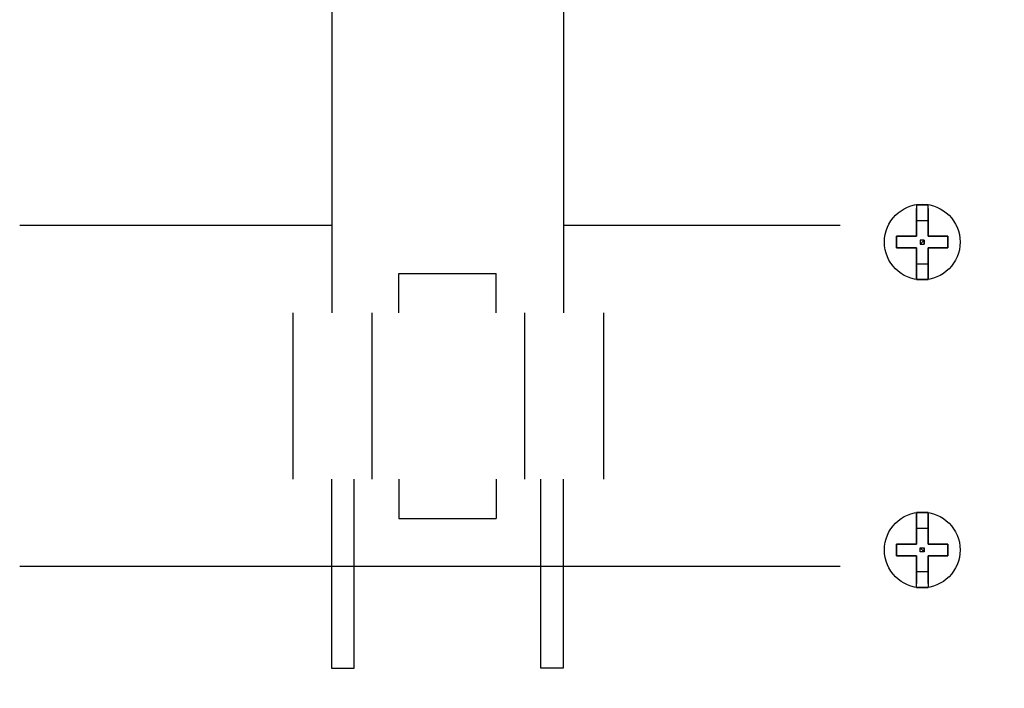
# Model space of a CAD drawing. Header units: centimetres. Extents: x -4250 to -484, y 169 to 6592.
# Tile 82 of 178: x -1099 to -1090, y 3117 to 3123. Entities that reach past the tile are written whole.
import ezdxf

# ---------------------------------------------------------------- set-up
doc = ezdxf.new("R2010")
doc.units = ezdxf.units.CM
doc.layers.add('-APP_FRONTALI', color=7, linetype='Continuous')
doc.layers.add('1', color=7, linetype='Continuous')

# ---------------------------------------------------------------- blocks, each defined once
blk = doc.blocks.new('239394_1141193553')
at = {"layer": '-APP_FRONTALI', "color": 0}
for p, q in [((2.8572, 9.8962), (2.8572, 14.6273)), ((4.9743, 9.8962), (4.9743, 14.6273)), ((8.1962, 10.886), (8.1962, 10.8505)), ((8.3038, 10.8505), (8.3038, 10.886)), ((8.1962, 10.742), (8.3038, 10.742)), ((2.8572, 10.6964), (0, 10.6964)), ((7.5, 10.6964), (4.9743, 10.6964)), ((8.1962, 10.3456), (8.3038, 10.3456)), ((3.4648, 9.8962), (3.4648, 10.2583)), ((3.4648, 10.2583), (4.3549, 10.2583)), ((4.3549, 9.8962), (4.3549, 10.2583)), ((2.4959, 9.8962), (2.4959, 8.3786)), ((3.2185, 9.8962), (3.2185, 8.3786)), ((4.613, 9.8962), (4.613, 8.3786)), ((5.3356, 9.8962), (5.3356, 8.3786)), ((2.8507, 8.3786), (2.8507, 6.6488)), ((3.0575, 6.6488), (3.0575, 8.3786)), ((3.4648, 8.3786), (3.4648, 8.0165)), ((4.3549, 8.3786), (4.3549, 8.0165)), ((4.7622, 6.6488), (4.7622, 8.3786)), ((4.969, 8.3786), (4.969, 6.6488)), ((3.4648, 8.0165), (4.3549, 8.0165)), ((8.1962, 7.9291), (8.3038, 7.9291)), ((7.5, 7.5783), (0, 7.5783)), ((8.1962, 7.5328), (8.3038, 7.5328)), ((8.1962, 7.3888), (8.1962, 7.4243)), ((8.3038, 7.4243), (8.3038, 7.3888)), ((2.8507, 6.6488), (3.0575, 6.6488)), ((4.969, 6.6488), (4.7622, 6.6488))]:
    blk.add_line(p, q, dxfattribs=at)
at = {"layer": '-APP_FRONTALI', "color": 0, "linetype": 'Continuous'}
for p, q in [((8.1962, 10.886), (8.2318, 10.886)), ((8.2318, 10.886), (8.1962, 10.886)), ((8.1962, 10.886), (8.1962, 10.886)), ((8.1962, 10.8505), (8.1962, 10.5981)), ((8.1962, 10.5981), (8.1962, 10.8505)), ((8.1962, 10.8505), (8.1962, 10.8505)), ((8.1962, 10.8505), (8.1962, 10.8505)), ((8.1962, 10.5981), (8.1962, 10.8505)), ((8.1962, 10.8505), (8.1962, 10.8505)), ((8.1962, 10.8505), (8.1962, 10.5981)), ((8.1962, 10.5981), (8.1962, 10.8505)), ((8.1962, 10.8505), (8.1962, 10.8505)), ((8.1962, 10.8505), (8.1962, 10.5981)), ((8.1962, 10.5981), (8.1962, 10.8505)), ((8.1962, 10.8505), (8.1962, 10.5981)), ((8.2318, 10.886), (8.2318, 10.886)), ((8.2318, 10.886), (8.2682, 10.886)), ((8.2682, 10.886), (8.2318, 10.886)), ((8.2318, 10.886), (8.2318, 10.886)), ((8.2682, 10.886), (8.2682, 10.886)), ((8.2682, 10.886), (8.3038, 10.886)), ((8.3038, 10.886), (8.2682, 10.886)), ((8.2682, 10.886), (8.2682, 10.886)), ((8.3038, 10.886), (8.3038, 10.886)), ((8.3038, 10.8505), (8.3038, 10.5981)), ((8.3038, 10.5981), (8.3038, 10.8505)), ((8.3038, 10.8505), (8.3038, 10.8505)), ((8.3038, 10.8505), (8.3038, 10.8505)), ((8.3038, 10.5981), (8.3038, 10.8505)), ((8.3038, 10.8505), (8.3038, 10.8505)), ((8.3038, 10.8505), (8.3038, 10.5981)), ((8.3038, 10.5981), (8.3038, 10.8505)), ((8.3038, 10.8505), (8.3038, 10.8505)), ((8.3038, 10.8505), (8.3038, 10.5981)), ((8.3038, 10.5981), (8.3038, 10.8505)), ((8.3038, 10.8505), (8.3038, 10.5981)), ((8.0158, 10.4905), (8.0158, 10.5981)), ((8.0158, 10.5981), (8.0158, 10.5981)), ((8.0158, 10.5981), (8.0158, 10.4905)), ((8.0158, 10.5981), (8.0158, 10.4905)), ((8.0158, 10.4905), (8.0158, 10.5981)), ((8.0158, 10.5981), (8.0158, 10.5981)), ((8.0158, 10.5981), (8.0158, 10.4905)), ((8.0158, 10.4905), (8.0158, 10.5981)), ((8.0158, 10.5981), (8.0158, 10.5981)), ((8.0158, 10.5981), (8.0158, 10.5981)), ((8.0158, 10.5981), (8.0158, 10.4905)), ((8.0158, 10.4905), (8.0158, 10.5981)), ((8.0158, 10.5981), (8.0158, 10.5981)), ((8.1962, 10.5981), (8.0158, 10.5981)), ((8.0158, 10.5981), (8.0158, 10.5981)), ((8.0158, 10.5981), (8.1962, 10.5981)), ((8.0158, 10.5981), (8.1962, 10.5981)), ((8.1962, 10.5981), (8.0158, 10.5981)), ((8.0158, 10.5981), (8.0158, 10.5981)), ((8.0158, 10.5981), (8.1962, 10.5981)), ((8.1962, 10.5981), (8.0158, 10.5981)), ((8.0158, 10.5981), (8.0158, 10.5981)), ((8.0158, 10.5981), (8.0158, 10.5981)), ((8.0158, 10.5981), (8.1962, 10.5981)), ((8.1962, 10.5981), (8.0158, 10.5981)), ((8.0158, 10.5981), (8.0158, 10.5981)), ((8.1962, 10.5981), (8.1962, 10.5981)), ((8.1962, 10.5981), (8.1962, 10.5981)), ((8.1962, 10.5981), (8.1962, 10.5981)), ((8.1962, 10.5981), (8.1962, 10.5981)), ((8.1962, 10.5981), (8.1962, 10.5981)), ((8.1962, 10.5981), (8.1962, 10.5981)), ((8.1962, 10.5981), (8.1962, 10.5981)), ((8.1962, 10.5981), (8.1962, 10.5981)), ((8.1962, 10.5981), (8.1962, 10.5981)), ((8.2682, 10.5625), (8.2318, 10.5625)), ((8.2318, 10.5625), (8.2318, 10.5261)), ((8.2682, 10.5625), (8.2318, 10.5261)), ((8.2682, 10.5625), (8.2318, 10.5625)), ((8.2318, 10.5625), (8.2318, 10.5261)), ((8.2318, 10.5261), (8.2682, 10.5625)), ((8.2682, 10.5261), (8.2682, 10.5625)), ((8.2682, 10.5625), (8.2682, 10.5261)), ((8.2682, 10.5261), (8.2682, 10.5625)), ((8.2682, 10.5625), (8.2682, 10.5625)), ((8.2682, 10.5261), (8.2682, 10.5625)), ((8.2682, 10.5625), (8.2682, 10.5625)), ((8.2682, 10.5625), (8.2682, 10.5625)), ((8.3038, 10.5981), (8.3038, 10.5981)), ((8.3038, 10.5981), (8.3038, 10.5981)), ((8.3038, 10.5981), (8.3038, 10.5981)), ((8.3038, 10.5981), (8.3038, 10.5981)), ((8.3038, 10.5981), (8.3038, 10.5981)), ((8.4842, 10.5981), (8.3038, 10.5981)), ((8.3038, 10.5981), (8.3038, 10.5981)), ((8.3038, 10.5981), (8.4842, 10.5981)), ((8.3038, 10.5981), (8.4842, 10.5981)), ((8.4842, 10.5981), (8.3038, 10.5981)), ((8.3038, 10.5981), (8.3038, 10.5981)), ((8.3038, 10.5981), (8.4842, 10.5981)), ((8.4842, 10.5981), (8.3038, 10.5981)), ((8.3038, 10.5981), (8.3038, 10.5981)), ((8.3038, 10.5981), (8.3038, 10.5981)), ((8.3038, 10.5981), (8.4842, 10.5981)), ((8.4842, 10.5981), (8.3038, 10.5981)), ((8.3038, 10.5981), (8.3038, 10.5981)), ((8.4842, 10.4905), (8.4842, 10.5981)), ((8.4842, 10.5981), (8.4842, 10.5981)), ((8.4842, 10.5981), (8.4842, 10.4905)), ((8.4842, 10.5981), (8.4842, 10.4905)), ((8.4842, 10.4905), (8.4842, 10.5981)), ((8.4842, 10.5981), (8.4842, 10.5981)), ((8.4842, 10.5981), (8.4842, 10.4905)), ((8.4842, 10.4905), (8.4842, 10.5981)), ((8.4842, 10.5981), (8.4842, 10.5981)), ((8.4842, 10.5981), (8.4842, 10.5981)), ((8.4842, 10.5981), (8.4842, 10.4905)), ((8.4842, 10.4905), (8.4842, 10.5981)), ((8.4842, 10.5981), (8.4842, 10.5981)), ((8.4842, 10.5981), (8.4842, 10.5981)), ((8.4842, 10.5981), (8.4842, 10.5981)), ((8.4842, 10.5981), (8.4842, 10.5981)), ((8.4842, 10.5981), (8.4842, 10.5981)), ((8.1962, 10.4905), (8.0158, 10.4905)), ((8.0158, 10.4905), (8.0158, 10.4905)), ((8.0158, 10.4905), (8.1962, 10.4905)), ((8.0158, 10.4905), (8.1962, 10.4905)), ((8.1962, 10.4905), (8.0158, 10.4905)), ((8.0158, 10.4905), (8.0158, 10.4905)), ((8.0158, 10.4905), (8.1962, 10.4905)), ((8.1962, 10.4905), (8.0158, 10.4905)), ((8.0158, 10.4905), (8.0158, 10.4905)), ((8.0158, 10.4905), (8.0158, 10.4905)), ((8.0158, 10.4905), (8.1962, 10.4905)), ((8.1962, 10.4905), (8.0158, 10.4905)), ((8.0158, 10.4905), (8.0158, 10.4905)), ((8.0158, 10.4905), (8.0158, 10.4905)), ((8.0158, 10.4905), (8.0158, 10.4905)), ((8.0158, 10.4905), (8.0158, 10.4905)), ((8.0158, 10.4905), (8.0158, 10.4905)), ((8.1962, 10.4905), (8.1962, 10.4905)), ((8.1962, 10.4905), (8.1962, 10.4905)), ((8.1962, 10.4905), (8.1962, 10.4905)), ((8.1962, 10.4905), (8.1962, 10.4905)), ((8.1962, 10.4905), (8.1962, 10.2381)), ((8.1962, 10.2381), (8.1962, 10.4905)), ((8.1962, 10.4905), (8.1962, 10.4905)), ((8.1962, 10.4905), (8.1962, 10.4905)), ((8.1962, 10.2381), (8.1962, 10.4905)), ((8.1962, 10.4905), (8.1962, 10.4905)), ((8.1962, 10.4905), (8.1962, 10.2381)), ((8.1962, 10.2381), (8.1962, 10.4905)), ((8.1962, 10.4905), (8.1962, 10.4905)), ((8.1962, 10.4905), (8.1962, 10.2381)), ((8.1962, 10.2381), (8.1962, 10.4905)), ((8.1962, 10.4905), (8.1962, 10.2381)), ((8.2318, 10.5261), (8.2682, 10.5261)), ((8.2318, 10.5261), (8.2682, 10.5261)), ((8.2682, 10.5261), (8.2682, 10.5261)), ((8.2682, 10.5261), (8.2682, 10.5261)), ((8.3038, 10.4905), (8.3038, 10.2381)), ((8.3038, 10.2381), (8.3038, 10.4905)), ((8.3038, 10.4905), (8.3038, 10.4905)), ((8.3038, 10.4905), (8.3038, 10.4905)), ((8.3038, 10.2381), (8.3038, 10.4905)), ((8.3038, 10.4905), (8.3038, 10.4905)), ((8.3038, 10.4905), (8.3038, 10.2381)), ((8.3038, 10.2381), (8.3038, 10.4905)), ((8.3038, 10.4905), (8.3038, 10.4905)), ((8.3038, 10.4905), (8.3038, 10.2381)), ((8.3038, 10.2381), (8.3038, 10.4905)), ((8.3038, 10.4905), (8.3038, 10.2381)), ((8.4842, 10.4905), (8.3038, 10.4905)), ((8.3038, 10.4905), (8.3038, 10.4905)), ((8.3038, 10.4905), (8.4842, 10.4905)), ((8.3038, 10.4905), (8.4842, 10.4905)), ((8.4842, 10.4905), (8.3038, 10.4905)), ((8.3038, 10.4905), (8.3038, 10.4905)), ((8.3038, 10.4905), (8.4842, 10.4905)), ((8.4842, 10.4905), (8.3038, 10.4905)), ((8.3038, 10.4905), (8.3038, 10.4905)), ((8.3038, 10.4905), (8.3038, 10.4905)), ((8.3038, 10.4905), (8.4842, 10.4905)), ((8.4842, 10.4905), (8.3038, 10.4905)), ((8.3038, 10.4905), (8.3038, 10.4905)), ((8.4842, 10.4905), (8.4842, 10.4905)), ((8.4842, 10.4905), (8.4842, 10.4905)), ((8.4842, 10.4905), (8.4842, 10.4905)), ((8.4842, 10.4905), (8.4842, 10.4905)), ((8.4842, 10.4905), (8.4842, 10.4905)), ((8.4842, 10.4905), (8.4842, 10.4905)), ((8.4842, 10.4905), (8.4842, 10.4905)), ((8.4842, 10.4905), (8.4842, 10.4905)), ((8.1962, 10.2381), (8.1962, 10.2017)), ((8.1962, 10.2017), (8.1962, 10.2381)), ((8.1962, 10.2381), (8.1962, 10.2381)), ((8.1962, 10.2381), (8.1962, 10.2381)), ((8.1962, 10.2017), (8.1962, 10.2381)), ((8.1962, 10.2381), (8.1962, 10.2381)), ((8.1962, 10.2381), (8.1962, 10.2017)), ((8.1962, 10.2017), (8.1962, 10.2381)), ((8.1962, 10.2381), (8.1962, 10.2381)), ((8.1962, 10.2381), (8.1962, 10.2017)), ((8.1962, 10.2017), (8.1962, 10.2381)), ((8.1962, 10.2381), (8.1962, 10.2017)), ((8.1962, 10.2381), (8.1962, 10.2381)), ((8.1962, 10.2381), (8.1962, 10.2381)), ((8.1962, 10.2381), (8.1962, 10.2381)), ((8.1962, 10.2381), (8.1962, 10.2381)), ((8.1962, 10.2381), (8.1962, 10.2381)), ((8.1962, 10.2017), (8.2318, 10.2017)), ((8.2318, 10.2017), (8.1962, 10.2017)), ((8.1962, 10.2017), (8.1962, 10.2017)), ((8.1962, 10.2017), (8.1962, 10.2017)), ((8.2318, 10.2017), (8.1962, 10.2017)), ((8.1962, 10.2017), (8.1962, 10.2017)), ((8.1962, 10.2017), (8.2318, 10.2017)), ((8.2318, 10.2017), (8.1962, 10.2017)), ((8.1962, 10.2017), (8.1962, 10.2017)), ((8.1962, 10.2017), (8.2318, 10.2017)), ((8.2318, 10.2017), (8.1962, 10.2017)), ((8.1962, 10.2017), (8.2318, 10.2017)), ((8.1962, 10.2017), (8.1962, 10.2017)), ((8.1962, 10.2017), (8.1962, 10.2017)), ((8.1962, 10.2017), (8.1962, 10.2017)), ((8.1962, 10.2017), (8.1962, 10.2017)), ((8.1962, 10.2017), (8.1962, 10.2017)), ((8.2318, 10.2017), (8.2682, 10.2017)), ((8.2682, 10.2017), (8.2318, 10.2017)), ((8.2318, 10.2017), (8.2318, 10.2017)), ((8.2318, 10.2017), (8.2318, 10.2017)), ((8.2682, 10.2017), (8.2318, 10.2017)), ((8.2318, 10.2017), (8.2318, 10.2017)), ((8.2318, 10.2017), (8.2682, 10.2017)), ((8.2682, 10.2017), (8.2318, 10.2017)), ((8.2318, 10.2017), (8.2318, 10.2017)), ((8.2318, 10.2017), (8.2682, 10.2017)), ((8.2682, 10.2017), (8.2318, 10.2017)), ((8.2318, 10.2017), (8.2682, 10.2017)), ((8.2318, 10.2017), (8.2318, 10.2017)), ((8.2318, 10.2017), (8.2318, 10.2017)), ((8.2318, 10.2017), (8.2318, 10.2017)), ((8.2318, 10.2017), (8.2318, 10.2017)), ((8.2318, 10.2017), (8.2318, 10.2017)), ((8.2682, 10.2017), (8.3038, 10.2017)), ((8.3038, 10.2017), (8.2682, 10.2017)), ((8.2682, 10.2017), (8.2682, 10.2017)), ((8.2682, 10.2017), (8.2682, 10.2017)), ((8.3038, 10.2017), (8.2682, 10.2017)), ((8.2682, 10.2017), (8.2682, 10.2017)), ((8.2682, 10.2017), (8.3038, 10.2017)), ((8.3038, 10.2017), (8.2682, 10.2017)), ((8.2682, 10.2017), (8.2682, 10.2017)), ((8.2682, 10.2017), (8.3038, 10.2017)), ((8.3038, 10.2017), (8.2682, 10.2017)), ((8.2682, 10.2017), (8.3038, 10.2017)), ((8.2682, 10.2017), (8.2682, 10.2017)), ((8.2682, 10.2017), (8.2682, 10.2017)), ((8.2682, 10.2017), (8.2682, 10.2017)), ((8.2682, 10.2017), (8.2682, 10.2017)), ((8.2682, 10.2017), (8.2682, 10.2017)), ((8.3038, 10.2017), (8.3038, 10.2381)), ((8.3038, 10.2381), (8.3038, 10.2381)), ((8.3038, 10.2381), (8.3038, 10.2017)), ((8.3038, 10.2381), (8.3038, 10.2017)), ((8.3038, 10.2017), (8.3038, 10.2381)), ((8.3038, 10.2381), (8.3038, 10.2381)), ((8.3038, 10.2381), (8.3038, 10.2017)), ((8.3038, 10.2017), (8.3038, 10.2381)), ((8.3038, 10.2381), (8.3038, 10.2381)), ((8.3038, 10.2381), (8.3038, 10.2381)), ((8.3038, 10.2381), (8.3038, 10.2017)), ((8.3038, 10.2017), (8.3038, 10.2381)), ((8.3038, 10.2381), (8.3038, 10.2381)), ((8.3038, 10.2381), (8.3038, 10.2381)), ((8.3038, 10.2381), (8.3038, 10.2381)), ((8.3038, 10.2381), (8.3038, 10.2381)), ((8.3038, 10.2381), (8.3038, 10.2381)), ((8.3038, 10.2381), (8.3038, 10.2381)), ((8.3038, 10.2017), (8.3038, 10.2017)), ((8.3038, 10.2017), (8.3038, 10.2017)), ((8.3038, 10.2017), (8.3038, 10.2017)), ((8.3038, 10.2017), (8.3038, 10.2017)), ((8.3038, 10.2017), (8.3038, 10.2017)), ((8.3038, 10.2017), (8.3038, 10.2017)), ((8.3038, 10.2017), (8.3038, 10.2017)), ((8.3038, 10.2017), (8.3038, 10.2017)), ((8.3038, 10.2017), (8.3038, 10.2017)), ((8.1962, 8.0731), (8.2318, 8.0731)), ((8.2318, 8.0731), (8.1962, 8.0731)), ((8.1962, 8.0731), (8.1962, 8.0731)), ((8.1962, 8.0731), (8.1962, 8.0731)), ((8.2318, 8.0731), (8.1962, 8.0731)), ((8.1962, 8.0731), (8.1962, 8.0731)), ((8.1962, 8.0731), (8.2318, 8.0731)), ((8.2318, 8.0731), (8.1962, 8.0731)), ((8.1962, 8.0731), (8.1962, 8.0731)), ((8.1962, 8.0731), (8.2318, 8.0731)), ((8.2318, 8.0731), (8.1962, 8.0731)), ((8.1962, 8.0731), (8.2318, 8.0731)), ((8.1962, 8.0367), (8.1962, 8.0731)), ((8.1962, 8.0731), (8.1962, 8.0731)), ((8.1962, 8.0731), (8.1962, 8.0367)), ((8.1962, 8.0731), (8.1962, 8.0367)), ((8.1962, 8.0367), (8.1962, 8.0731)), ((8.1962, 8.0731), (8.1962, 8.0731)), ((8.1962, 8.0731), (8.1962, 8.0367)), ((8.1962, 8.0367), (8.1962, 8.0731)), ((8.1962, 8.0731), (8.1962, 8.0731)), ((8.1962, 8.0731), (8.1962, 8.0731)), ((8.1962, 8.0731), (8.1962, 8.0367)), ((8.1962, 8.0367), (8.1962, 8.0731)), ((8.1962, 8.0731), (8.1962, 8.0731)), ((8.1962, 8.0367), (8.1962, 8.0367)), ((8.1962, 8.0367), (8.1962, 8.0367)), ((8.1962, 8.0367), (8.1962, 8.0367)), ((8.1962, 8.0367), (8.1962, 8.0367)), ((8.1962, 7.7843), (8.1962, 8.0367)), ((8.1962, 8.0367), (8.1962, 8.0367)), ((8.1962, 8.0367), (8.1962, 7.7843)), ((8.1962, 8.0367), (8.1962, 7.7843)), ((8.1962, 7.7843), (8.1962, 8.0367)), ((8.1962, 8.0367), (8.1962, 8.0367)), ((8.1962, 8.0367), (8.1962, 7.7843)), ((8.1962, 7.7843), (8.1962, 8.0367)), ((8.1962, 8.0367), (8.1962, 8.0367)), ((8.1962, 8.0367), (8.1962, 8.0367)), ((8.1962, 8.0367), (8.1962, 7.7843)), ((8.1962, 7.7843), (8.1962, 8.0367)), ((8.1962, 8.0367), (8.1962, 8.0367)), ((8.2318, 8.0731), (8.2682, 8.0731)), ((8.2682, 8.0731), (8.2318, 8.0731)), ((8.2318, 8.0731), (8.2318, 8.0731)), ((8.2318, 8.0731), (8.2318, 8.0731)), ((8.2682, 8.0731), (8.2318, 8.0731)), ((8.2318, 8.0731), (8.2318, 8.0731)), ((8.2318, 8.0731), (8.2682, 8.0731)), ((8.2682, 8.0731), (8.2318, 8.0731)), ((8.2318, 8.0731), (8.2318, 8.0731)), ((8.2318, 8.0731), (8.2682, 8.0731)), ((8.2682, 8.0731), (8.2318, 8.0731)), ((8.2318, 8.0731), (8.2682, 8.0731)), ((8.2318, 8.0731), (8.2318, 8.0731)), ((8.2318, 8.0731), (8.2318, 8.0731)), ((8.2318, 8.0731), (8.2318, 8.0731)), ((8.2318, 8.0731), (8.2318, 8.0731)), ((8.2318, 8.0731), (8.2318, 8.0731)), ((8.2682, 8.0731), (8.3038, 8.0731)), ((8.3038, 8.0731), (8.2682, 8.0731)), ((8.2682, 8.0731), (8.2682, 8.0731)), ((8.2682, 8.0731), (8.2682, 8.0731)), ((8.3038, 8.0731), (8.2682, 8.0731)), ((8.2682, 8.0731), (8.2682, 8.0731)), ((8.2682, 8.0731), (8.3038, 8.0731)), ((8.3038, 8.0731), (8.2682, 8.0731)), ((8.2682, 8.0731), (8.2682, 8.0731)), ((8.2682, 8.0731), (8.3038, 8.0731)), ((8.3038, 8.0731), (8.2682, 8.0731)), ((8.2682, 8.0731), (8.3038, 8.0731)), ((8.2682, 8.0731), (8.2682, 8.0731)), ((8.2682, 8.0731), (8.2682, 8.0731)), ((8.2682, 8.0731), (8.2682, 8.0731)), ((8.2682, 8.0731), (8.2682, 8.0731)), ((8.2682, 8.0731), (8.2682, 8.0731)), ((8.3038, 8.0731), (8.3038, 8.0731)), ((8.3038, 8.0731), (8.3038, 8.0731)), ((8.3038, 8.0731), (8.3038, 8.0731)), ((8.3038, 8.0731), (8.3038, 8.0731)), ((8.3038, 8.0731), (8.3038, 8.0731)), ((8.3038, 8.0731), (8.3038, 8.0367)), ((8.3038, 8.0367), (8.3038, 8.0731)), ((8.3038, 8.0731), (8.3038, 8.0731)), ((8.3038, 8.0731), (8.3038, 8.0731)), ((8.3038, 8.0367), (8.3038, 8.0731)), ((8.3038, 8.0731), (8.3038, 8.0731)), ((8.3038, 8.0731), (8.3038, 8.0367)), ((8.3038, 8.0367), (8.3038, 8.0731)), ((8.3038, 8.0731), (8.3038, 8.0731)), ((8.3038, 8.0731), (8.3038, 8.0367)), ((8.3038, 8.0367), (8.3038, 8.0731)), ((8.3038, 8.0731), (8.3038, 8.0367)), ((8.3038, 8.0367), (8.3038, 8.0367)), ((8.3038, 8.0367), (8.3038, 8.0367)), ((8.3038, 8.0367), (8.3038, 8.0367)), ((8.3038, 8.0367), (8.3038, 8.0367)), ((8.3038, 8.0367), (8.3038, 8.0367)), ((8.3038, 7.7843), (8.3038, 8.0367)), ((8.3038, 8.0367), (8.3038, 8.0367)), ((8.3038, 8.0367), (8.3038, 7.7843)), ((8.3038, 8.0367), (8.3038, 7.7843)), ((8.3038, 7.7843), (8.3038, 8.0367)), ((8.3038, 8.0367), (8.3038, 8.0367)), ((8.3038, 8.0367), (8.3038, 7.7843)), ((8.3038, 7.7843), (8.3038, 8.0367)), ((8.3038, 8.0367), (8.3038, 8.0367)), ((8.3038, 8.0367), (8.3038, 8.0367)), ((8.3038, 8.0367), (8.3038, 7.7843)), ((8.3038, 7.7843), (8.3038, 8.0367)), ((8.3038, 8.0367), (8.3038, 8.0367)), ((8.1962, 7.7843), (8.0158, 7.7843)), ((8.0158, 7.7843), (8.0158, 7.7843)), ((8.0158, 7.7843), (8.1962, 7.7843)), ((8.0158, 7.7843), (8.1962, 7.7843)), ((8.1962, 7.7843), (8.0158, 7.7843)), ((8.0158, 7.7843), (8.0158, 7.7843)), ((8.0158, 7.7843), (8.1962, 7.7843)), ((8.1962, 7.7843), (8.0158, 7.7843)), ((8.0158, 7.7843), (8.0158, 7.7843)), ((8.0158, 7.7843), (8.0158, 7.7843)), ((8.0158, 7.7843), (8.1962, 7.7843)), ((8.1962, 7.7843), (8.0158, 7.7843)), ((8.0158, 7.7843), (8.0158, 7.7843)), ((8.0158, 7.7843), (8.0158, 7.6767)), ((8.0158, 7.6767), (8.0158, 7.7843)), ((8.0158, 7.7843), (8.0158, 7.7843)), ((8.0158, 7.7843), (8.0158, 7.7843)), ((8.0158, 7.6767), (8.0158, 7.7843)), ((8.0158, 7.7843), (8.0158, 7.7843)), ((8.0158, 7.7843), (8.0158, 7.6767)), ((8.0158, 7.6767), (8.0158, 7.7843)), ((8.0158, 7.7843), (8.0158, 7.7843)), ((8.0158, 7.7843), (8.0158, 7.6767)), ((8.0158, 7.6767), (8.0158, 7.7843)), ((8.0158, 7.7843), (8.0158, 7.6767)), ((8.1962, 7.7843), (8.1962, 7.7843)), ((8.1962, 7.7843), (8.1962, 7.7843)), ((8.1962, 7.7843), (8.1962, 7.7843)), ((8.1962, 7.7843), (8.1962, 7.7843)), ((8.1962, 7.7843), (8.1962, 7.7843)), ((8.1962, 7.7843), (8.1962, 7.7843)), ((8.1962, 7.7843), (8.1962, 7.7843)), ((8.1962, 7.7843), (8.1962, 7.7843)), ((8.2318, 7.7123), (8.2318, 7.7487)), ((8.2318, 7.7487), (8.2682, 7.7487)), ((8.2682, 7.7123), (8.2318, 7.7487)), ((8.2318, 7.7487), (8.2682, 7.7487)), ((8.2318, 7.7123), (8.2318, 7.7487)), ((8.2318, 7.7487), (8.2682, 7.7123)), ((8.2682, 7.7487), (8.2682, 7.7123)), ((8.2682, 7.7487), (8.2682, 7.7487)), ((8.2682, 7.7123), (8.2682, 7.7487)), ((8.2682, 7.7487), (8.2682, 7.7487)), ((8.2682, 7.7487), (8.2682, 7.7123)), ((8.2682, 7.7487), (8.2682, 7.7123)), ((8.3038, 7.7843), (8.3038, 7.7843)), ((8.3038, 7.7843), (8.3038, 7.7843)), ((8.3038, 7.7843), (8.3038, 7.7843)), ((8.3038, 7.7843), (8.3038, 7.7843)), ((8.4842, 7.7843), (8.3038, 7.7843)), ((8.3038, 7.7843), (8.3038, 7.7843)), ((8.3038, 7.7843), (8.4842, 7.7843)), ((8.3038, 7.7843), (8.4842, 7.7843)), ((8.4842, 7.7843), (8.3038, 7.7843)), ((8.3038, 7.7843), (8.3038, 7.7843)), ((8.3038, 7.7843), (8.4842, 7.7843)), ((8.4842, 7.7843), (8.3038, 7.7843)), ((8.3038, 7.7843), (8.3038, 7.7843)), ((8.3038, 7.7843), (8.3038, 7.7843)), ((8.3038, 7.7843), (8.4842, 7.7843)), ((8.4842, 7.7843), (8.3038, 7.7843)), ((8.3038, 7.7843), (8.3038, 7.7843)), ((8.4842, 7.7843), (8.4842, 7.6767)), ((8.4842, 7.6767), (8.4842, 7.7843)), ((8.4842, 7.7843), (8.4842, 7.7843)), ((8.4842, 7.7843), (8.4842, 7.7843)), ((8.4842, 7.6767), (8.4842, 7.7843)), ((8.4842, 7.7843), (8.4842, 7.7843)), ((8.4842, 7.7843), (8.4842, 7.6767)), ((8.4842, 7.6767), (8.4842, 7.7843)), ((8.4842, 7.7843), (8.4842, 7.7843)), ((8.4842, 7.7843), (8.4842, 7.6767)), ((8.4842, 7.6767), (8.4842, 7.7843)), ((8.4842, 7.7843), (8.4842, 7.6767)), ((8.4842, 7.7843), (8.4842, 7.7843)), ((8.4842, 7.7843), (8.4842, 7.7843)), ((8.4842, 7.7843), (8.4842, 7.7843)), ((8.4842, 7.7843), (8.4842, 7.7843)), ((8.0158, 7.6767), (8.0158, 7.6767)), ((8.0158, 7.6767), (8.0158, 7.6767)), ((8.0158, 7.6767), (8.0158, 7.6767)), ((8.0158, 7.6767), (8.0158, 7.6767)), ((8.0158, 7.6767), (8.0158, 7.6767)), ((8.1962, 7.6767), (8.0158, 7.6767)), ((8.0158, 7.6767), (8.0158, 7.6767)), ((8.0158, 7.6767), (8.1962, 7.6767)), ((8.0158, 7.6767), (8.1962, 7.6767)), ((8.1962, 7.6767), (8.0158, 7.6767)), ((8.0158, 7.6767), (8.0158, 7.6767)), ((8.0158, 7.6767), (8.1962, 7.6767)), ((8.1962, 7.6767), (8.0158, 7.6767)), ((8.0158, 7.6767), (8.0158, 7.6767)), ((8.0158, 7.6767), (8.0158, 7.6767)), ((8.0158, 7.6767), (8.1962, 7.6767)), ((8.1962, 7.6767), (8.0158, 7.6767)), ((8.0158, 7.6767), (8.0158, 7.6767)), ((8.1962, 7.4243), (8.1962, 7.6767)), ((8.1962, 7.6767), (8.1962, 7.6767)), ((8.1962, 7.6767), (8.1962, 7.4243)), ((8.1962, 7.6767), (8.1962, 7.4243)), ((8.1962, 7.4243), (8.1962, 7.6767)), ((8.1962, 7.6767), (8.1962, 7.6767)), ((8.1962, 7.6767), (8.1962, 7.4243)), ((8.1962, 7.4243), (8.1962, 7.6767)), ((8.1962, 7.6767), (8.1962, 7.6767)), ((8.1962, 7.6767), (8.1962, 7.6767)), ((8.1962, 7.6767), (8.1962, 7.4243)), ((8.1962, 7.4243), (8.1962, 7.6767)), ((8.1962, 7.6767), (8.1962, 7.6767)), ((8.1962, 7.6767), (8.1962, 7.6767)), ((8.1962, 7.6767), (8.1962, 7.6767)), ((8.1962, 7.6767), (8.1962, 7.6767)), ((8.1962, 7.6767), (8.1962, 7.6767)), ((8.2682, 7.7123), (8.2318, 7.7123)), ((8.2682, 7.7123), (8.2318, 7.7123)), ((8.2682, 7.7123), (8.2682, 7.7123)), ((8.2682, 7.7123), (8.2682, 7.7123)), ((8.2682, 7.7123), (8.2682, 7.7123)), ((8.3038, 7.4243), (8.3038, 7.6767)), ((8.3038, 7.6767), (8.3038, 7.6767)), ((8.3038, 7.6767), (8.3038, 7.4243)), ((8.3038, 7.6767), (8.3038, 7.4243)), ((8.3038, 7.4243), (8.3038, 7.6767)), ((8.3038, 7.6767), (8.3038, 7.6767)), ((8.3038, 7.6767), (8.3038, 7.4243)), ((8.3038, 7.4243), (8.3038, 7.6767)), ((8.3038, 7.6767), (8.3038, 7.6767)), ((8.3038, 7.6767), (8.3038, 7.6767)), ((8.3038, 7.6767), (8.3038, 7.4243)), ((8.3038, 7.4243), (8.3038, 7.6767)), ((8.3038, 7.6767), (8.3038, 7.6767)), ((8.4842, 7.6767), (8.3038, 7.6767)), ((8.3038, 7.6767), (8.3038, 7.6767)), ((8.3038, 7.6767), (8.4842, 7.6767)), ((8.3038, 7.6767), (8.4842, 7.6767)), ((8.4842, 7.6767), (8.3038, 7.6767)), ((8.3038, 7.6767), (8.3038, 7.6767)), ((8.3038, 7.6767), (8.4842, 7.6767)), ((8.4842, 7.6767), (8.3038, 7.6767)), ((8.3038, 7.6767), (8.3038, 7.6767)), ((8.3038, 7.6767), (8.3038, 7.6767)), ((8.3038, 7.6767), (8.4842, 7.6767)), ((8.4842, 7.6767), (8.3038, 7.6767)), ((8.3038, 7.6767), (8.3038, 7.6767)), ((8.4842, 7.6767), (8.4842, 7.6767)), ((8.4842, 7.6767), (8.4842, 7.6767)), ((8.4842, 7.6767), (8.4842, 7.6767)), ((8.4842, 7.6767), (8.4842, 7.6767)), ((8.4842, 7.6767), (8.4842, 7.6767)), ((8.4842, 7.6767), (8.4842, 7.6767)), ((8.4842, 7.6767), (8.4842, 7.6767)), ((8.4842, 7.6767), (8.4842, 7.6767)), ((8.4842, 7.6767), (8.4842, 7.6767)), ((8.1962, 7.4243), (8.1962, 7.4243)), ((8.1962, 7.4243), (8.1962, 7.4243)), ((8.1962, 7.4243), (8.1962, 7.4243)), ((8.1962, 7.4243), (8.1962, 7.4243)), ((8.1962, 7.3888), (8.2318, 7.3888)), ((8.2318, 7.3888), (8.1962, 7.3888)), ((8.1962, 7.3888), (8.1962, 7.3888)), ((8.2318, 7.3888), (8.2318, 7.3888)), ((8.2318, 7.3888), (8.2682, 7.3888)), ((8.2682, 7.3888), (8.2318, 7.3888)), ((8.2318, 7.3888), (8.2318, 7.3888)), ((8.2682, 7.3888), (8.2682, 7.3888)), ((8.2682, 7.3888), (8.3038, 7.3888)), ((8.3038, 7.3888), (8.2682, 7.3888)), ((8.2682, 7.3888), (8.2682, 7.3888)), ((8.3038, 7.4243), (8.3038, 7.4243)), ((8.3038, 7.4243), (8.3038, 7.4243)), ((8.3038, 7.4243), (8.3038, 7.4243)), ((8.3038, 7.4243), (8.3038, 7.4243)), ((8.3038, 7.3888), (8.3038, 7.3888))]:
    blk.add_line(p, q, dxfattribs=at)
at = {"layer": '-APP_FRONTALI', "color": 0}
for centre in [(8.25, 10.5443), (8.25, 7.7305)]:
    blk.add_circle(centre, 0.346, dxfattribs=at)
for points in [[(0, 17.6374), (0, 17.6374), (0, 0.6374)], [(9, 0.6374), (9, 0.6374), (9, 17.6374)], [(3.6758, 11.9811), (3.6758, 11.9811), (3.6758, 12.4585)], [(3.6758, 12.4585), (3.6758, 12.4585), (4.127, 12.4585)], [(4.127, 12.4585), (4.127, 12.4585), (4.127, 11.9811)], [(4.127, 11.9811), (4.127, 11.9811), (3.6758, 11.9811)], [(9, 11.1374), (9, 11.1374), (7.5, 11.1374)], [(7.5, 11.1374), (7.5, 11.1374), (7.5, 7.1374)], [(9, 7.1374), (9, 7.1374), (9, 11.1374)], [(0.5057, 8.3786), (0.5057, 8.3786), (0.5057, 9.8962)], [(0.5057, 9.8962), (0.5057, 9.8962), (3.4648, 9.8962)], [(4.3549, 9.8962), (4.3549, 9.8962), (7.314, 9.8962)], [(7.314, 9.8962), (7.314, 9.8962), (7.314, 8.3786)], [(8.0529, 9.6327), (8.0529, 9.6327), (8.0529, 9.805)], [(8.0529, 9.805), (8.0529, 9.805), (8.4716, 9.805)], [(8.4716, 9.805), (8.4716, 9.805), (8.4716, 9.6327)], [(8.4716, 9.6327), (8.4716, 9.6327), (8.0529, 9.6327)], [(8.4716, 8.6421), (8.4716, 8.6421), (8.0529, 8.6421)], [(8.0529, 8.6421), (8.0529, 8.6421), (8.0529, 8.4698)], [(8.4716, 8.4698), (8.4716, 8.4698), (8.4716, 8.6421)], [(8.0529, 8.4698), (8.0529, 8.4698), (8.4716, 8.4698)], [(3.4648, 8.3786), (3.4648, 8.3786), (0.5057, 8.3786)], [(7.314, 8.3786), (7.314, 8.3786), (4.3549, 8.3786)], [(7.5, 7.1374), (7.5, 7.1374), (9, 7.1374)]]:
    blk.add_solid(points, dxfattribs=at)
at = {"flags": 1}
for tag, p in [('BD', (10.1453, 9.0636)), ('NK', (10.1453, 8.4008)), ('TYP', (10.1453, 7.6741)), ('PO', (10.1453, 6.9182))]:
    blk.add_attdef(tag, p, '', height=0.5, dxfattribs=at)

msp = doc.modelspace()

# ---------------------------------------------------------------- block references
at = {"layer": '1'}
msp.add_blockref('239394_1141193553', (-1098.9145, 3110.5929), dxfattribs=at)

doc.saveas('drawing.dxf')
